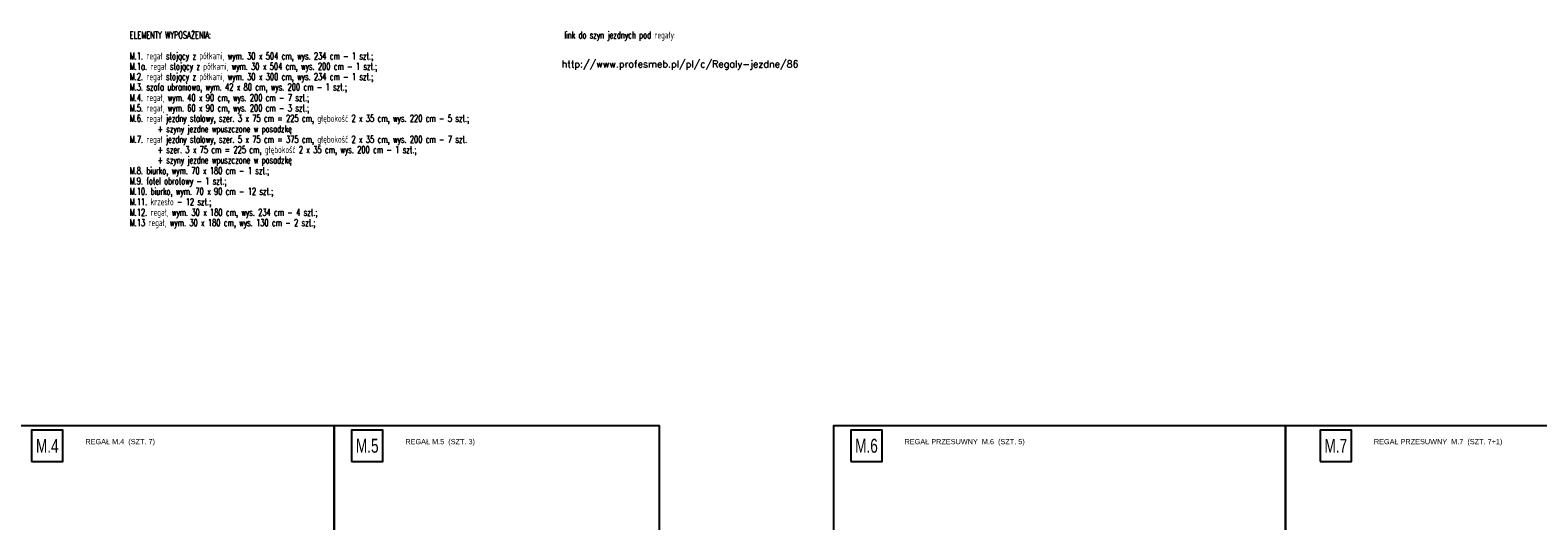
# Model space of a CAD drawing. Header units: millimetres. Extents: x 167273 to 188273, y -125105 to -88145.
# Tile 51 of 210: x 176004 to 177739, y -123907 to -123342. Entities that reach past the tile are written whole.
import ezdxf
from ezdxf.enums import TextEntityAlignment as Align

# ---------------------------------------------------------------- set-up
doc = ezdxf.new("R2010")
doc.units = ezdxf.units.MM
for name, color, linetype in [('!_zakres_wyposażenie', 80, 'Continuous'), ('a-op_text', 9, 'Continuous'), ('a-poziomy', 9, 'Continuous'), ('b-cienka', 9, 'Continuous')]:
    doc.layers.add(name, color=color, linetype=linetype)
doc.styles.add('PPAB_100', font='romans.shx', dxfattribs={"width": 0.7, "height": 12})
doc.styles.add('PPAB_25', font='ARIAL.TTF', dxfattribs={"height": 4.5})
doc.styles.add('PPAB_50', font='romans.shx', dxfattribs={"width": 0.7, "height": 8})

msp = doc.modelspace()

# ---------------------------------------------------------------- linework, layer by layer
at = {"layer": '!_zakres_wyposażenie', "ltscale": 0.5}
for points in [[(176005.73, -123838.42), (176041.73, -123838.42), (176041.73, -123802.42), (176005.73, -123802.42)], [(176373.88, -123838.42), (176409.88, -123838.42), (176409.88, -123802.42), (176373.88, -123802.42)], [(176948.26, -123838.42), (176984.26, -123838.42), (176984.26, -123802.42), (176948.26, -123802.42)], [(177488.26, -123838.42), (177524.26, -123838.42), (177524.26, -123802.42), (177488.26, -123802.42)]]:
    msp.add_lwpolyline(points, close=True, dxfattribs=at)
at = {"layer": 'b-cienka'}
msp.add_line((176353.88, -123797.42), (176353.88, -124317.38), dxfattribs=at)
for points in [[(176353.88, -123797.42), (175985.73, -123797.42), (175985.73, -124317.38), (176353.88, -124317.38)], [(176353.88, -124317.38), (176353.88, -123797.42)]]:
    msp.add_lwpolyline(points, dxfattribs=at)
for points in [[(176353.88, -124317.38), (176728.26, -124317.38), (176728.26, -123797.42), (176353.88, -123797.42)], [(176928.26, -124447.38), (177448.26, -124447.38), (177448.26, -123797.42), (176928.26, -123797.42)], [(177448.26, -124597.38), (178213.26, -124597.38), (178213.26, -123797.42), (177448.26, -123797.42)]]:
    msp.add_lwpolyline(points, close=True, dxfattribs=at)

# ---------------------------------------------------------------- texts
at = {"layer": '!_zakres_wyposażenie', "ltscale": 0.5, "char_height": 16, "width": 40, "attachment_point": 5, "style": 'PPAB_50'}
for s, insert in [('{\\fArial|b0|i0|c238|p34;M.4}', (176023.73, -123820.42)), ('{\\fArial|b0|i0|c238|p34;M.5}', (176391.88, -123820.42)), ('{\\fArial|b0|i0|c238|p34;M.6}', (176966.26, -123820.42)), ('{\\fArial|b0|i0|c238|p34;M.7}', (177506.26, -123820.42))]:
    msp.add_mtext(s, dxfattribs=dict(at, insert=insert))
at = {"layer": 'a-op_text', "char_height": 6, "width": 1468.5945, "attachment_point": 1, "style": 'PPAB_25'}
for s, insert in [('REGAŁ {\\fArial|b0|i0|c238|p34;M.4 } (SZT. {\\fArial|b0|i0|c238|p34;7})', (176067.56, -123812.53)), ('REGAŁ {\\fArial|b0|i0|c238|p34;M.5 } (SZT. {\\fArial|b0|i0|c238|p34;3})', (176435.71, -123812.53)), ('{\\fArial|b0|i0|c238|p34;REGAŁ PRZESUWNY } {\\fArial|b0|i0|c238|p34;M.6 } (SZT. {\\fArial|b0|i0|c238|p34;5})', (177010.08, -123812.53)), ('{\\fArial|b0|i0|c238|p34;REGAŁ PRZESUWNY } {\\fArial|b0|i0|c238|p34;M.7 } (SZT. {\\fArial|b0|i0|c238|p34;7+1})', (177550.08, -123812.53))]:
    msp.add_mtext(s, dxfattribs=dict(at, insert=insert))
at = {"layer": 'a-poziomy', "ltscale": 0.5, "style": 'PPAB_100'}
msp.add_text('http://www.profesmeb.pl/pl/c/Regaly-jezdne/86', height=8, dxfattribs=at).set_placement((176615.5, -123380.71), align=Align.MIDDLE_LEFT)
at = {"layer": 'a-poziomy', "ltscale": 0.5, "char_height": 8, "width": 700, "attachment_point": 1, "line_spacing_factor": 0.9, "style": 'PPAB_100'}
for s, insert in [('{\\Fromans.shx|c238;\\C80;ELEMENTY WYPOSAŻENIA:\\P\\P\\C256;M.1. regał stojący z półkami, wym. 30 x 504 cm, wys. 234 cm - 1 szt.;\\PM.1a. regał stojący z półkami, wym. 30 x 504 cm, wys. 200 cm - 1 szt.;\\PM.2. regał stojący z półkami, wym. 30 x 300 cm, wys. 234 cm - 1 szt.;\\PM.3. szafa ubraniowa, wym. 42 x 80 cm, wys. 200 cm - 1 szt.;\\PM.4. regał, wym. 40 x 90 cm, wys. 200 cm - 7 szt.;\\PM.5. regał, wym. 60 x 90 cm, wys. 200 cm - 3 szt.;\\PM.6. regał jezdny stalowy, szer. 3 x 75 cm = 225 cm, głębokość 2 x 35 cm, wys. 220 cm - 5 szt.; \\P^I+ szyny jezdne wpuszczone w posadzkę\\PM.7. regał jezdny stalowy, szer. 5 x 75 cm = 375 cm, głębokość 2 x 35 cm, wys. 200 cm - 7 szt.\\P^I+ szer. 3 x 75 cm = 225 cm, głębokość 2 x 35 cm, wys. 200 cm - 1 szt.;\\P^I+ szyny jezdne wpuszczone w posadzkę\\PM.8. biurko, wym. 70 x 180 cm - 1 szt.;\\PM.9. fotel obrotowy - 1 szt.;\\PM.10. biurko, wym. 70 x 90 cm - 12 szt.;\\PM.11. krzesło - 12 szt.;\\PM.12. regał, wym. 30 x 180 cm, wys. 234 cm - 4 szt.;\\PM.13 regał, wym. 30 x 180 cm, wys. 130 cm - 2 szt.;}', (176118.57, -123343.45)), ('{\\Fromans.shx|c238;\\C80;link do szyn jezdnych pod regały:}', (176618.57, -123343.45))]:
    msp.add_mtext(s, dxfattribs=dict(at, insert=insert))

doc.saveas('drawing.dxf')
